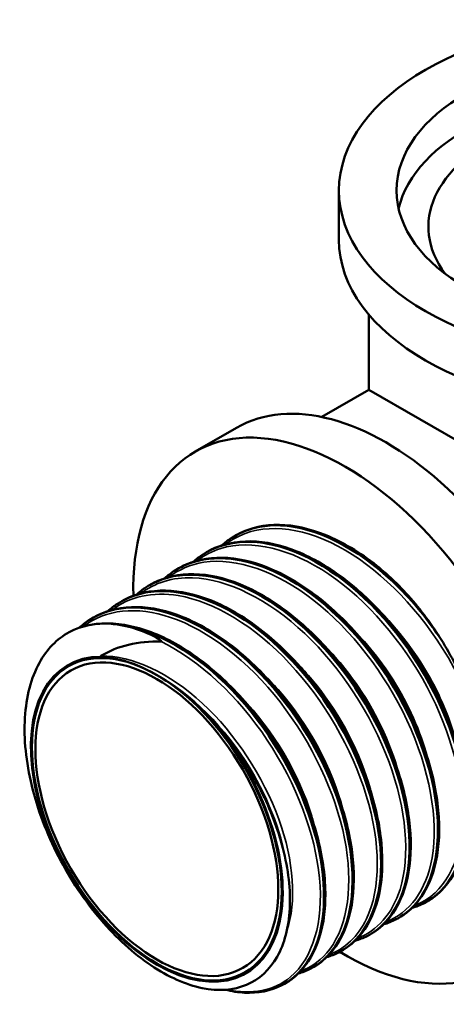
# Model space of a CAD drawing. Header units: millimetres. Extents: x -71 to 688, y -69 to 356.
# Tile 7 of 19: x 122 to 142, y 99 to 143. Entities that reach past the tile are written whole.
import ezdxf

# ---------------------------------------------------------------- set-up
doc = ezdxf.new("R2010")
doc.units = ezdxf.units.MM
doc.layers.add('Видимые тонкие (ГОСТ)', color=7, linetype='Continuous', lineweight=35)
doc.layers.add('Видимый контур (ГОСТ)', color=7, linetype='Continuous', lineweight=50)

msp = doc.modelspace()

# ---------------------------------------------------------------- linework, layer by layer
at = {"layer": 'Видимые тонкие (ГОСТ)'}
for points, knots in [([(131.617, 119.822), (131.746, 119.922), (131.881, 120.012), (132.022, 120.091), (133.263, 120.787), (134.968, 120.657), (136.69, 119.743), (138.416, 118.826), (140.14, 117.132), (141.406, 115.129), (142.128, 113.987), (142.703, 112.753), (143.08, 111.542)], [39.975483, 39.975483, 39.975483, 39.975483, 40.062803, 40.062803, 40.062803, 40.830598, 40.830598, 40.830598, 41.600746, 41.600746, 41.600746, 42.039992, 42.039992, 42.039992, 42.039992]), ([(130.335, 119.078), (130.655, 119.326), (131.013, 119.514), (131.404, 119.635), (132.787, 120.06), (134.568, 119.632), (136.278, 118.475), (137.986, 117.318), (139.605, 115.448), (140.711, 113.377), (141.815, 111.308), (142.396, 109.063), (142.311, 107.255), (142.225, 105.431), (141.461, 104.074), (140.244, 103.565), (140.208, 103.549), (140.17, 103.535), (140.133, 103.521)], [33.692297, 33.692297, 33.692297, 33.692297, 33.90937, 33.90937, 33.90937, 34.677434, 34.677434, 34.677434, 35.4446, 35.4446, 35.4446, 36.21096, 36.21096, 36.21096, 36.984338, 36.984338, 36.984338, 37.007685, 37.007685, 37.007685, 37.007685]), ([(129.052, 118.334), (129.51, 118.688), (130.046, 118.921), (130.641, 119.012), (132.11, 119.238), (133.924, 118.603), (135.606, 117.287), (137.288, 115.971), (138.819, 113.99), (139.801, 111.886), (140.825, 109.693), (141.238, 107.394), (140.935, 105.669), (140.681, 104.217), (139.924, 103.186), (138.848, 102.781)], [27.409112, 27.409112, 27.409112, 27.409112, 27.719608, 27.719608, 27.719608, 28.486553, 28.486553, 28.486553, 29.253095, 29.253095, 29.253095, 30.052276, 30.052276, 30.052276, 30.7245, 30.7245, 30.7245, 30.7245]), ([(127.768, 117.592), (128.42, 118.092), (129.23, 118.346), (130.133, 118.315), (131.713, 118.26), (133.563, 117.333), (135.192, 115.796), (136.82, 114.26), (138.209, 112.132), (138.996, 110), (139.782, 107.869), (139.957, 105.76), (139.49, 104.254), (139.147, 103.152), (138.464, 102.382), (137.562, 102.042)], [21.125927, 21.125927, 21.125927, 21.125927, 21.566791, 21.566791, 21.566791, 22.337791, 22.337791, 22.337791, 23.1082, 23.1082, 23.1082, 23.878044, 23.878044, 23.878044, 24.441314, 24.441314, 24.441314, 24.441314]), ([(126.482, 116.853), (127.285, 117.464), (128.328, 117.7), (129.481, 117.509), (131.113, 117.239), (132.948, 116.117), (134.506, 114.453), (136.063, 112.79), (137.326, 110.605), (137.968, 108.496), (138.625, 106.335), (138.622, 104.28), (137.975, 102.918), (137.599, 102.128), (137.008, 101.577), (136.277, 101.304)], [14.842742, 14.842742, 14.842742, 14.842742, 15.38434, 15.38434, 15.38434, 16.150768, 16.150768, 16.150768, 16.917007, 16.917007, 16.917007, 17.7021, 17.7021, 17.7021, 18.158129, 18.158129, 18.158129, 18.158129]), ([(125.192, 116.112), (126.208, 116.889), (127.621, 117.043), (129.137, 116.529), (130.832, 115.955), (132.638, 114.552), (134.079, 112.71), (135.52, 110.868), (136.58, 108.607), (136.987, 106.549), (137.394, 104.491), (137.144, 102.659), (136.319, 101.557), (135.968, 101.088), (135.516, 100.754), (134.991, 100.562)], [8.558616, 8.558616, 8.558616, 8.558616, 9.245416, 9.245416, 9.245416, 10.013564, 10.013564, 10.013564, 10.781477, 10.781477, 10.781477, 11.549161, 11.549161, 11.549161, 11.875263, 11.875263, 11.875263, 11.875263]), ([(138.451, 116.929), (139.413, 115.999), (140.284, 114.847), (140.945, 113.614), (141.459, 112.654), (141.843, 111.652), (142.079, 110.687)], [41.208111, 41.208111, 41.208111, 41.208111, 41.7314655, 41.7314655, 41.7314655, 42.1387611, 42.1387611, 42.1387611, 42.1387611]), ([(137.161, 116.191), (137.955, 115.427), (138.687, 114.513), (139.289, 113.523), (139.986, 112.375), (140.502, 111.135), (140.795, 109.951)], [34.9239987, 34.9239987, 34.9239987, 34.9239987, 35.3551661, 35.3551661, 35.3551661, 35.8546892, 35.8546892, 35.8546892, 35.8546892]), ([(128.713, 115.433), (130.438, 114.595), (132.187, 112.964), (133.499, 110.993), (134.81, 109.023), (135.67, 106.735), (135.858, 104.76), (136.046, 102.786), (135.561, 101.149), (134.55, 100.301), (133.81, 99.68), (132.793, 99.488), (131.669, 99.734)], [3.091065, 3.091065, 3.091065, 3.091065, 3.861305, 3.861305, 3.861305, 4.631263, 4.631263, 4.631263, 5.400944, 5.400944, 5.400944, 5.964944, 5.964944, 5.964944, 5.964944]), ([(135.878, 115.45), (136.503, 114.85), (137.09, 114.157), (137.603, 113.404), (138.499, 112.092), (139.164, 110.61), (139.512, 109.209)], [28.6408134, 28.6408134, 28.6408134, 28.6408134, 28.9801066, 28.9801066, 28.9801066, 29.5715039, 29.5715039, 29.5715039, 29.5715039]), ([(125.993, 114.785), (127.404, 114.812), (129.089, 114.02), (130.574, 112.648), (132.058, 111.277), (133.325, 109.344), (134.021, 107.421), (134.705, 105.53), (134.83, 103.673), (134.379, 102.377)], [2.680136, 2.680136, 2.680136, 2.680136, 3.47773, 3.47773, 3.47773, 4.275002, 4.275002, 4.275002, 5.058495, 5.058495, 5.058495, 5.058495]), ([(134.594, 114.709), (135.061, 114.262), (135.507, 113.762), (135.917, 113.222), (137.01, 111.781), (137.832, 110.072), (138.23, 108.467)], [22.3576281, 22.3576281, 22.3576281, 22.3576281, 22.6111905, 22.6111905, 22.6111905, 23.2883186, 23.2883186, 23.2883186, 23.2883186]), ([(128.502, 113.935), (130.059, 113.103), (131.608, 111.548), (132.712, 109.732), (133.614, 108.249), (134.211, 106.609), (134.407, 105.142)], [3.138807, 3.138807, 3.138807, 3.138807, 3.938714, 3.938714, 3.938714, 4.59188, 4.59188, 4.59188, 4.59188]), ([(133.311, 113.97), (133.542, 113.749), (133.768, 113.515), (133.986, 113.269), (135.368, 111.711), (136.446, 109.697), (136.925, 107.813), (136.932, 107.784), (136.94, 107.755), (136.947, 107.726)], [16.0744428, 16.0744428, 16.0744428, 16.0744428, 16.1998491, 16.1998491, 16.1998491, 16.99285, 16.99285, 16.99285, 17.0051333, 17.0051333, 17.0051333, 17.0051333]), ([(132.032, 113.225), (132.134, 113.128), (132.234, 113.027), (132.334, 112.925), (133.766, 111.445), (134.93, 109.461), (135.507, 107.554), (135.565, 107.361), (135.617, 107.169), (135.663, 106.979)], [9.7922264, 9.7922264, 9.7922264, 9.7922264, 9.8474318, 9.8474318, 9.8474318, 10.6423612, 10.6423612, 10.6423612, 10.7228315, 10.7228315, 10.7228315, 10.7228315])]:
    msp.add_open_spline(points, degree=3, knots=knots, dxfattribs=at)
at = {"layer": 'Видимый контур (ГОСТ)'}
for p, q in [((136.734, 135.791), (136.734, 133.57)), ((138.084, 130.192), (138.084, 126.798)), ((138.084, 126.798), (135.958, 125.57)), ((138.084, 126.798), (155.493, 116.747)), ((132.115, 125.084), (130.253, 124.008)), ((132.053, 120.215), (132.041, 120.209)), ((130.769, 119.474), (130.757, 119.467)), ((129.485, 118.733), (129.473, 118.726)), ((128.201, 117.991), (128.189, 117.984)), ((126.917, 117.25), (126.905, 117.243)), ((125.632, 116.508), (125.62, 116.501)), ((140.726, 103.711), (140.714, 103.704)), ((139.442, 102.969), (139.43, 102.962)), ((138.158, 102.228), (138.146, 102.221)), ((136.874, 101.486), (136.862, 101.479)), ((135.589, 100.745), (135.577, 100.738)), ((134.305, 100.004), (134.293, 99.997))]:
    msp.add_line(p, q, dxfattribs=at)
for centre, major_axis in [((150.084, 135.791), (-13.35, 0)), ((150.084, 135.791), (-10.75, 0)), ((128.518, 107.418), (-3.985, 6.902)), ((128.518, 107.418), (-3.985, 6.902)), ((128.518, 107.418), (-3.875, 6.712))]:
    msp.add_ellipse(centre, major_axis=major_axis, ratio=0.57735, dxfattribs=at)
for centre, major_axis, start_param, end_param in [((150.084, 134.158), (-10.75, 0), 3.27353, 6.151248), ((150.084, 134.158), (-9.315, 0), 2.735952, 6.688826), ((150.084, 134.158), (9.315, 0), 5.877545, 9.830418), ((150.084, 133.57), (13.35, 0), 3.141593, 6.283185), ((138.865, 113.392), (6.75, -11.691), 0, 3.141593), ((137.003, 112.317), (6.75, -11.691), 5.473692, 10.239458), ((129.083, 107.744), (-4.657, 8.067), 5.847836, 5.906583), ((137.003, 112.317), (-4.657, 8.067), 4.795344, 4.854091), ((128.518, 107.418), (-4.016, 6.956), 5.955103, 11.329228)]:
    msp.add_ellipse(centre, major_axis=major_axis, ratio=0.57735, start_param=start_param, end_param=end_param, dxfattribs=at)
for points, knots in [([(131.888, 120.105), (132.515, 120.513), (133.267, 120.715), (134.096, 120.68), (135.687, 120.612), (137.545, 119.673), (139.18, 118.125), (139.934, 117.411), (140.641, 116.573), (141.258, 115.665)], [40.02243, 40.02243, 40.02243, 40.02243, 40.421996, 40.421996, 40.421996, 41.189248, 41.189248, 41.189248, 41.543148, 41.543148, 41.543148, 41.543148]), ([(140.956, 116.118), (139.554, 118.036), (137.753, 119.552), (136.027, 120.246), (134.543, 120.843), (133.127, 120.826), (132.054, 120.214)], [-47.767586, -47.767586, -47.767586, -47.767586, -46.999318, -46.999318, -46.999318, -46.338492, -46.338492, -46.338492, -46.338492]), ([(132.216, 120.303), (132.758, 120.578), (133.385, 120.714), (134.702, 120.69), (135.408, 120.534), (136.89, 119.935), (137.687, 119.457), (138.444, 118.857)], [0, 0, 0, 0, 0.2932261, 0.2932261, 0.5838534, 0.5838534, 0.9018507, 0.9018507, 0.9018507, 0.9018507]), ([(130.602, 119.366), (131.463, 119.921), (132.561, 120.082), (133.756, 119.807), (135.426, 119.422), (137.268, 118.188), (138.799, 116.444), (140.329, 114.702), (141.532, 112.472), (142.1, 110.36), (142.673, 108.23), (142.593, 106.245), (141.896, 104.955), (141.573, 104.358), (141.12, 103.913), (140.574, 103.637)], [33.739245, 33.739245, 33.739245, 33.739245, 34.286374, 34.286374, 34.286374, 35.051531, 35.051531, 35.051531, 35.815899, 35.815899, 35.815899, 36.587009, 36.587009, 36.587009, 36.943826, 36.943826, 36.943826, 36.943826]), ([(140.726, 103.711), (140.778, 103.741), (140.829, 103.772), (140.878, 103.805), (141.974, 104.534), (142.57, 106.074), (142.491, 108.003), (142.411, 109.932), (141.658, 112.226), (140.419, 114.259), (139.181, 116.291), (137.471, 118.039), (135.737, 119.022), (134.003, 120.006), (132.264, 120.214), (130.975, 119.583), (130.905, 119.549), (130.836, 119.513), (130.769, 119.474)], [-43.196899, -43.196899, -43.196899, -43.196899, -43.162053, -43.162053, -43.162053, -42.395374, -42.395374, -42.395374, -41.628938, -41.628938, -41.628938, -40.862741, -40.862741, -40.862741, -40.096776, -40.096776, -40.096776, -40.055306, -40.055306, -40.055306, -40.055306]), ([(130.931, 119.562), (131.474, 119.837), (132.101, 119.972), (133.418, 119.948), (134.124, 119.792), (135.555, 119.214), (136.298, 118.779), (137.041, 118.209), (137.074, 118.183), (137.205, 118.08), (137.304, 118), (137.696, 117.672), (137.985, 117.406), (138.946, 116.442), (139.588, 115.651), (140.692, 113.989), (141.169, 113.099), (141.917, 111.32), (142.196, 110.41), (142.525, 108.683), (142.579, 107.844), (142.457, 106.341), (142.278, 105.657), (141.714, 104.545), (141.326, 104.097), (140.858, 103.792)], [0, 0, 0, 0, 0.293226, 0.293226, 0.583853, 0.583853, 0.88091, 0.88091, 0.894738, 0.894738, 0.936231, 0.936231, 1.060956, 1.060956, 1.362891, 1.362891, 1.659838, 1.659838, 1.956786, 1.956786, 2.254236, 2.254236, 2.552601, 2.552601, 2.844281, 2.844281, 2.844281, 2.844281]), ([(129.316, 118.627), (130.357, 119.299), (131.752, 119.379), (133.232, 118.838), (134.942, 118.213), (136.748, 116.766), (138.178, 114.893), (139.658, 112.955), (140.717, 110.584), (141.067, 108.467), (141.409, 106.402), (141.074, 104.604), (140.169, 103.573), (139.917, 103.285), (139.622, 103.058), (139.292, 102.894)], [27.45606, 27.45606, 27.45606, 27.45606, 28.117775, 28.117775, 28.117775, 28.882362, 28.882362, 28.882362, 29.673661, 29.673661, 29.673661, 30.445512, 30.445512, 30.445512, 30.660641, 30.660641, 30.660641, 30.660641]), ([(139.441, 102.971), (140.392, 103.528), (141.017, 104.646), (141.173, 106.12), (141.359, 107.872), (140.878, 110.107), (139.847, 112.217), (138.816, 114.327), (137.245, 116.287), (135.543, 117.564), (133.843, 118.838), (132.03, 119.417), (130.576, 119.136), (130.184, 119.06), (129.82, 118.923), (129.488, 118.728)], [-36.913714, -36.913714, -36.913714, -36.913714, -36.270242, -36.270242, -36.270242, -35.505554, -35.505554, -35.505554, -34.741057, -34.741057, -34.741057, -33.977782, -33.977782, -33.977782, -33.772121, -33.772121, -33.772121, -33.772121]), ([(129.647, 118.821), (130.19, 119.096), (130.817, 119.231), (132.134, 119.207), (132.84, 119.051), (134.27, 118.473), (135.013, 118.038), (136.436, 116.946), (137.134, 116.274), (138.394, 114.788), (138.974, 113.954), (139.946, 112.233), (140.352, 111.324), (140.945, 109.544), (141.139, 108.651), (141.296, 106.99), (141.26, 106.202), (140.963, 104.827), (140.697, 104.223), (140.113, 103.472), (139.858, 103.236), (139.574, 103.05)], [0, 0, 0, 0, 0.293226, 0.293226, 0.583853, 0.583853, 0.88091, 0.88091, 1.179161, 1.179161, 1.476641, 1.476641, 1.773599, 1.773599, 2.070661, 2.070661, 2.36846, 2.36846, 2.666936, 2.666936, 2.844112, 2.844112, 2.844112, 2.844112]), ([(128.032, 117.887), (128.099, 117.932), (128.168, 117.973), (128.238, 118.012), (129.497, 118.711), (131.223, 118.571), (132.964, 117.639), (134.704, 116.707), (136.438, 114.995), (137.71, 112.976), (138.982, 110.958), (139.78, 108.656), (139.901, 106.701), (140.022, 104.748), (139.467, 103.164), (138.4, 102.386), (138.276, 102.296), (138.146, 102.217), (138.009, 102.148)], [21.172874, 21.172874, 21.172874, 21.172874, 21.215901, 21.215901, 21.215901, 21.984885, 21.984885, 21.984885, 22.753287, 22.753287, 22.753287, 23.52113, 23.52113, 23.52113, 24.288439, 24.288439, 24.288439, 24.377455, 24.377455, 24.377455, 24.377455]), ([(138.444, 118.857), (138.699, 118.654), (139.005, 118.39), (139.919, 117.482), (140.464, 116.828), (140.956, 116.118)], [0.0545229, 0.0545229, 0.0545229, 0.0545229, 0.1265005, 0.1265005, 0.249859, 0.249859, 0.249859, 0.249859]), ([(138.154, 102.233), (138.92, 102.681), (139.481, 103.483), (139.747, 104.555), (140.141, 106.148), (139.877, 108.319), (139.012, 110.468), (138.147, 112.616), (136.691, 114.718), (135.026, 116.195), (133.362, 117.671), (131.506, 118.506), (129.949, 118.465), (129.306, 118.448), (128.718, 118.282), (128.205, 117.985)], [-30.630528, -30.630528, -30.630528, -30.630528, -30.112819, -30.112819, -30.112819, -29.343229, -29.343229, -29.343229, -28.574245, -28.574245, -28.574245, -27.805843, -27.805843, -27.805843, -27.488936, -27.488936, -27.488936, -27.488936]), ([(128.363, 118.079), (128.906, 118.354), (129.533, 118.489), (130.85, 118.466), (131.556, 118.31), (132.986, 117.731), (133.729, 117.296), (135.152, 116.204), (135.85, 115.533), (137.11, 114.046), (137.689, 113.213), (138.662, 111.492), (139.068, 110.583), (139.661, 108.803), (139.855, 107.91), (140.012, 106.249), (139.976, 105.461), (139.679, 104.086), (139.412, 103.482), (138.829, 102.731), (138.574, 102.494), (138.29, 102.309)], [0, 0, 0, 0, 0.293226, 0.293226, 0.583853, 0.583853, 0.88091, 0.88091, 1.179161, 1.179161, 1.476641, 1.476641, 1.773599, 1.773599, 2.070661, 2.070661, 2.36846, 2.36846, 2.666936, 2.666936, 2.844112, 2.844112, 2.844112, 2.844112]), ([(126.749, 117.143), (127.005, 117.312), (127.283, 117.446), (127.58, 117.54), (128.964, 117.981), (130.748, 117.569), (132.469, 116.423), (134.187, 115.279), (135.822, 113.416), (136.95, 111.341), (138.103, 109.221), (138.713, 106.904), (138.625, 105.046), (138.542, 103.3), (137.845, 101.977), (136.725, 101.406)], [14.889689, 14.889689, 14.889689, 14.889689, 15.053576, 15.053576, 15.053576, 15.818072, 15.818072, 15.818072, 16.581347, 16.581347, 16.581347, 17.361404, 17.361404, 17.361404, 18.09427, 18.09427, 18.09427, 18.09427]), ([(136.87, 101.494), (137.427, 101.815), (137.878, 102.322), (138.181, 102.991), (138.798, 104.354), (138.795, 106.375), (138.158, 108.502), (137.521, 110.627), (136.257, 112.835), (134.693, 114.522), (133.129, 116.208), (131.282, 117.355), (129.634, 117.647), (128.618, 117.827), (127.685, 117.68), (126.921, 117.242)], [-24.347343, -24.347343, -24.347343, -24.347343, -23.971739, -23.971739, -23.971739, -23.206337, -23.206337, -23.206337, -22.441354, -22.441354, -22.441354, -21.676767, -21.676767, -21.676767, -21.20575, -21.20575, -21.20575, -21.20575]), ([(127.079, 117.338), (127.622, 117.613), (128.249, 117.748), (129.566, 117.724), (130.272, 117.568), (131.702, 116.99), (132.445, 116.555), (133.868, 115.463), (134.565, 114.792), (135.826, 113.305), (136.405, 112.472), (137.378, 110.75), (137.784, 109.841), (138.376, 108.061), (138.571, 107.168), (138.728, 105.508), (138.692, 104.719), (138.394, 103.345), (138.128, 102.74), (137.545, 101.99), (137.29, 101.753), (137.006, 101.567)], [0, 0, 0, 0, 0.293226, 0.293226, 0.583853, 0.583853, 0.88091, 0.88091, 1.179161, 1.179161, 1.476641, 1.476641, 1.773599, 1.773599, 2.070661, 2.070661, 2.36846, 2.36846, 2.666936, 2.666936, 2.844112, 2.844112, 2.844112, 2.844112]), ([(125.467, 116.398), (125.974, 116.731), (126.563, 116.927), (127.211, 116.968), (128.744, 117.065), (130.588, 116.292), (132.261, 114.866), (133.933, 113.44), (135.416, 111.376), (136.323, 109.241), (137.229, 107.106), (137.552, 104.922), (137.216, 103.287), (136.961, 102.042), (136.327, 101.125), (135.439, 100.668)], [8.606504, 8.606504, 8.606504, 8.606504, 8.930191, 8.930191, 8.930191, 9.696388, 9.696388, 9.696388, 10.462353, 10.462353, 10.462353, 11.228091, 11.228091, 11.228091, 11.811085, 11.811085, 11.811085, 11.811085]), ([(135.586, 100.751), (135.971, 100.97), (136.304, 101.278), (136.572, 101.669), (137.367, 102.831), (137.573, 104.715), (137.12, 106.805), (136.668, 108.892), (135.564, 111.16), (134.091, 112.99), (132.62, 114.817), (130.797, 116.186), (129.099, 116.721), (127.8, 117.129), (126.585, 117.046), (125.634, 116.505)], [-18.064158, -18.064158, -18.064158, -18.064158, -17.805805, -17.805805, -17.805805, -17.038793, -17.038793, -17.038793, -16.272755, -16.272755, -16.272755, -15.507598, -15.507598, -15.507598, -14.922565, -14.922565, -14.922565, -14.922565]), ([(125.795, 116.596), (126.337, 116.871), (126.964, 117.007), (128.282, 116.983), (128.987, 116.827), (130.418, 116.249), (131.161, 115.813), (132.584, 114.721), (133.281, 114.05), (134.542, 112.564), (135.121, 111.73), (136.094, 110.009), (136.499, 109.1), (137.092, 107.32), (137.287, 106.427), (137.444, 104.766), (137.408, 103.978), (137.11, 102.603), (136.844, 101.999), (136.26, 101.248), (136.006, 101.012), (135.721, 100.826)], [0, 0, 0, 0, 0.293226, 0.293226, 0.583853, 0.583853, 0.88091, 0.88091, 1.179161, 1.179161, 1.476641, 1.476641, 1.773599, 1.773599, 2.070661, 2.070661, 2.36846, 2.36846, 2.666936, 2.666936, 2.844112, 2.844112, 2.844112, 2.844112]), ([(123.221, 114.478), (123.557, 115.089), (124.011, 115.555), (125.117, 116.158), (125.763, 116.287), (126.464, 116.235)], [-0.6453786, -0.6453786, -0.6453786, -0.6453786, -0.324256, -0.324256, 0, 0, 0, 0]), ([(125.556, 116.196), (126.184, 116.303), (126.879, 116.26), (128.292, 115.89), (129.029, 115.56), (130.473, 114.658), (131.197, 114.07), (132.538, 112.719), (133.17, 111.938), (134.267, 110.288), (134.746, 109.397), (135.494, 107.619), (135.774, 106.708), (136.104, 104.981), (136.158, 104.142), (136.037, 102.638), (135.858, 101.954), (135.295, 100.839), (134.906, 100.391), (134.437, 100.085)], [0, 0, 0, 0, 0.296511, 0.296511, 0.591262, 0.591262, 0.889531, 0.889531, 1.187334, 1.187334, 1.484426, 1.484426, 1.781369, 1.781369, 2.078818, 2.078818, 2.37718, 2.37718, 2.669451, 2.669451, 2.669451, 2.669451]), ([(134.305, 100.005), (134.466, 100.097), (134.619, 100.206), (134.761, 100.33), (135.767, 101.21), (136.236, 102.883), (136.027, 104.887), (135.818, 106.879), (134.941, 109.174), (133.617, 111.147), (132.29, 113.124), (130.528, 114.755), (128.794, 115.589), (127.994, 115.974), (127.202, 116.194), (126.464, 116.235)], [-11.780972, -11.780972, -11.780972, -11.780972, -11.672327, -11.672327, -11.672327, -10.902613, -10.902613, -10.902613, -10.137133, -10.137133, -10.137133, -9.369881, -9.369881, -9.369881, -9.015982, -9.015982, -9.015982, -9.015982]), ([(126.824, 116.193), (127.623, 116.066), (128.265, 115.745), (128.608, 115.545), (128.673, 115.501), (128.714, 115.465), (128.722, 115.458), (128.728, 115.449), (128.73, 115.447), (128.731, 115.443), (128.731, 115.442), (128.731, 115.44), (128.731, 115.44), (128.731, 115.438), (128.731, 115.438), (128.73, 115.437), (128.73, 115.436), (128.729, 115.435), (128.728, 115.435), (128.724, 115.433), (128.719, 115.432), (128.713, 115.433)], [-0.09437051, -0.09437051, -0.09437051, -0.09437051, -0.03171706, -0.03171706, -0.01046214, -0.01046214, -0.00594387, -0.00594387, -0.00457064, -0.00457064, -0.00397005, -0.00397005, -0.00360641, -0.00360641, -0.00328135, -0.00328135, -0.00289516, -0.00289516, -0.00226294, -0.00226294, 0, 0, 0, 0]), ([(126.824, 116.193), (128.461, 115.976), (130.321, 114.891), (131.915, 113.241), (133.508, 111.591), (134.817, 109.394), (135.502, 107.254), (136.187, 105.115), (136.241, 103.057), (135.663, 101.646), (135.337, 100.851), (134.814, 100.267), (134.153, 99.93)], [2.791543, 2.791543, 2.791543, 2.791543, 3.559811, 3.559811, 3.559811, 4.327799, 4.327799, 4.327799, 5.095513, 5.095513, 5.095513, 5.527899, 5.527899, 5.527899, 5.527899]), ([(141.258, 115.665), (141.727, 114.936), (142.135, 114.162), (142.806, 112.567), (142.988, 111.923), (143.08, 111.542)], [0.0244451, 0.0244451, 0.0244451, 0.0244451, 0.2852751, 0.2852751, 0.5528614, 0.5528614, 0.5528614, 0.5528614]), ([(128.713, 115.433), (128.202, 115.452), (127.708, 115.408), (126.796, 115.186), (126.378, 115.017), (125.993, 114.785)], [-0.3807748, -0.3807748, -0.3807748, -0.3807748, -0.1848501, -0.1848501, 0, 0, 0, 0]), ([(125.993, 114.785), (125.99, 114.783), (125.987, 114.781), (125.984, 114.778), (125.983, 114.777), (125.982, 114.775), (125.981, 114.774), (125.981, 114.773), (125.981, 114.772), (125.981, 114.771), (125.981, 114.77), (125.981, 114.768), (125.981, 114.767), (125.983, 114.765), (125.984, 114.763), (125.991, 114.758), (125.999, 114.754), (126.01, 114.75)], [-0.44493773, -0.44493773, -0.44493773, -0.44493773, -0.43299369, -0.43299369, -0.42814135, -0.42814135, -0.42548363, -0.42548363, -0.42336947, -0.42336947, -0.42104013, -0.42104013, -0.41749498, -0.41749498, -0.40965046, -0.40965046, -0.38436679, -0.38436679, -0.38436679, -0.38436679]), ([(128.502, 113.935), (127.925, 114.266), (127.355, 114.497), (126.493, 114.701), (126.229, 114.735), (126.01, 114.75)], [0, 0, 0, 0, 0.2447706, 0.2447706, 0.3801024, 0.3801024, 0.3801024, 0.3801024]), ([(131.677, 111.098), (132.264, 110.365), (132.783, 109.556), (133.647, 107.856), (133.982, 106.976), (134.454, 105.148), (134.559, 104.221), (134.47, 102.538), (134.275, 101.801), (133.605, 100.619), (133.135, 100.189), (131.978, 99.7), (131.3, 99.651), (129.823, 99.95), (129.037, 100.3), (127.462, 101.361), (126.688, 102.067), (125.255, 103.749), (124.612, 104.713), (123.547, 106.778), (123.138, 107.861), (122.615, 110.006), (122.51, 111.048), (122.624, 112.953), (122.847, 113.795), (123.221, 114.478)], [-3.991827, -3.991827, -3.991827, -3.991827, -3.704805, -3.704805, -3.414693, -3.414693, -3.090175, -3.090175, -2.761888, -2.761888, -2.429833, -2.429833, -2.094009, -2.094009, -1.75442, -1.75442, -1.411064, -1.411064, -1.063943, -1.063943, -0.713059, -0.713059, -0.358411, -0.358411, 0, 0, 0, 0]), ([(130.997, 111.887), (130.777, 112.123), (130.512, 112.394), (129.649, 113.18), (129.079, 113.603), (128.502, 113.935)], [0.0471769, 0.0471769, 0.0471769, 0.0471769, 0.1231955, 0.1231955, 0.2607617, 0.2607617, 0.2607617, 0.2607617]), ([(134.157, 99.923), (133.661, 99.671), (133.082, 99.559), (132.19, 99.606), (131.9, 99.651), (131.605, 99.724)], [0, 0, 0, 0, 0.2905122, 0.2905122, 0.4229457, 0.4229457, 0.4229457, 0.4229457])]:
    msp.add_open_spline(points, degree=3, knots=knots, dxfattribs=at)
for points in [[(131.444, 119.772), (131.582, 119.898), (131.73, 120.011), (131.884, 120.112)], [(130.16, 119.031), (130.298, 119.156), (130.445, 119.27), (130.6, 119.37)], [(128.875, 118.29), (129.014, 118.415), (129.161, 118.528), (129.316, 118.629)], [(127.591, 117.548), (127.73, 117.673), (127.877, 117.787), (128.031, 117.888)], [(126.307, 116.807), (126.446, 116.932), (126.593, 117.045), (126.747, 117.146)], [(125.012, 116.056), (125.154, 116.185), (125.305, 116.302), (125.463, 116.405)], [(130.997, 111.887), (131.23, 111.636), (131.457, 111.373), (131.677, 111.098)], [(140.578, 103.63), (140.405, 103.543), (140.223, 103.472), (140.032, 103.418)], [(139.294, 102.889), (139.121, 102.801), (138.939, 102.73), (138.748, 102.677)], [(138.01, 102.147), (137.837, 102.06), (137.654, 101.989), (137.464, 101.935)], [(136.725, 101.406), (136.553, 101.318), (136.37, 101.248), (136.18, 101.194)], [(135.441, 100.664), (135.268, 100.577), (135.085, 100.506), (134.894, 100.452)]]:
    msp.add_open_spline(points, degree=3, dxfattribs=at)

doc.saveas('drawing.dxf')
